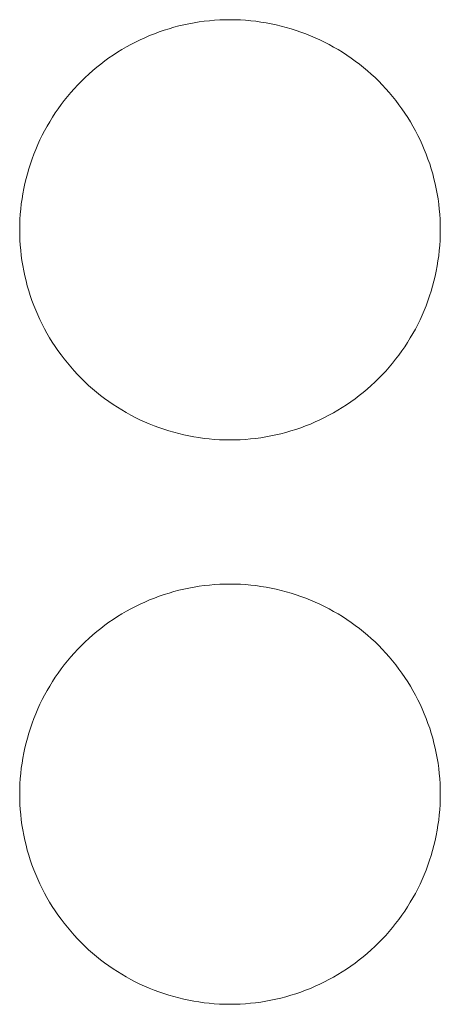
# Model space of a CAD drawing. Header units: millimetres. Extents: x 216 to 455, y 70 to 254.
# Tile 14 of 69: x 311.44 to 314.94, y 202.4 to 210.6. Entities that reach past the tile are written whole.
import ezdxf

# ---------------------------------------------------------------- set-up
doc = ezdxf.new("R2010")
doc.units = ezdxf.units.MM

msp = doc.modelspace()

# ---------------------------------------------------------------- linework, layer by layer
at = {"lineweight": 15}
for points in [[(314.9356, 208.8498), (314.9356, 208.9654), (314.9243, 209.0791), (314.8798, 209.3028), (314.8462, 209.4139), (314.7584, 209.6258), (314.7046, 209.7263), (314.5776, 209.9166), (314.5037, 210.0066), (314.2615, 210.2488), (314.0663, 210.3792), (313.6451, 210.5537), (313.4148, 210.5997), (313.0724, 210.5999), (312.9565, 210.5885), (312.732, 210.5439), (312.6229, 210.5109), (312.4111, 210.4233), (312.3086, 210.3685), (312.1189, 210.2418), (312.0305, 210.1695), (311.8671, 210.0062), (311.7945, 209.9176), (311.6677, 209.7281), (311.6129, 209.6259), (311.525, 209.4138), (311.4919, 209.3048), (311.4471, 209.0806), (311.4357, 208.9646), (311.4355, 208.622), (311.4813, 208.3918), (311.6555, 207.9705), (311.7858, 207.7751), (312.0276, 207.5328), (312.1175, 207.4589), (312.3078, 207.3316), (312.4083, 207.2778), (312.6198, 207.1898), (312.7311, 207.156), (312.9549, 207.1114), (313.0685, 207.0999), (313.4146, 207.0996), (313.6419, 207.1448), (313.9603, 207.2764), (314.0609, 207.3301), (314.2511, 207.4569), (314.3413, 207.5307), (314.5838, 207.7729), (314.7142, 207.9679), (314.8892, 208.3889), (314.9356, 208.6186), (314.9356, 208.8498)], [(314.9356, 204.1498), (314.9356, 204.2654), (314.9243, 204.3791), (314.8798, 204.6027), (314.8462, 204.7139), (314.7584, 204.9258), (314.7046, 205.0263), (314.5776, 205.2165), (314.5037, 205.3066), (314.2615, 205.5488), (314.0663, 205.6792), (313.6451, 205.8537), (313.4148, 205.8997), (313.0724, 205.8999), (312.9565, 205.8885), (312.732, 205.8439), (312.6229, 205.8108), (312.411, 205.7232), (312.3085, 205.6684), (312.1188, 205.5418), (312.0304, 205.4694), (311.867, 205.3062), (311.7944, 205.2176), (311.6677, 205.0281), (311.6129, 204.9259), (311.525, 204.7138), (311.4919, 204.6047), (311.4471, 204.3805), (311.4357, 204.2646), (311.4355, 203.922), (311.4813, 203.6918), (311.6555, 203.2705), (311.7858, 203.0751), (312.0275, 202.8329), (312.1175, 202.7589), (312.3078, 202.6316), (312.4082, 202.5778), (312.6198, 202.4899), (312.7311, 202.456), (312.9549, 202.4114), (313.0685, 202.3999), (313.4147, 202.3996), (313.6419, 202.4448), (313.9604, 202.5765), (314.061, 202.6302), (314.2511, 202.7569), (314.3413, 202.8307), (314.5838, 203.0729), (314.7143, 203.2679), (314.8892, 203.6889), (314.9356, 203.9186), (314.9356, 204.1498)]]:
    msp.add_open_spline(points, degree=3, knots=[0, 0, 0, 0, 0.03125, 0.03125, 0.0625, 0.0625, 0.09375, 0.09375, 0.125, 0.125, 0.1875, 0.1875, 0.25, 0.25, 0.28125, 0.28125, 0.3125, 0.3125, 0.34375, 0.34375, 0.375, 0.375, 0.40625, 0.40625, 0.4375, 0.4375, 0.46875, 0.46875, 0.5, 0.5, 0.5625, 0.5625, 0.625, 0.625, 0.65625, 0.65625, 0.6875, 0.6875, 0.71875, 0.71875, 0.75, 0.75, 0.8125, 0.8125, 0.84375, 0.84375, 0.875, 0.875, 0.9375, 0.9375, 1, 1, 1, 1], dxfattribs=at)

doc.saveas('drawing.dxf')
